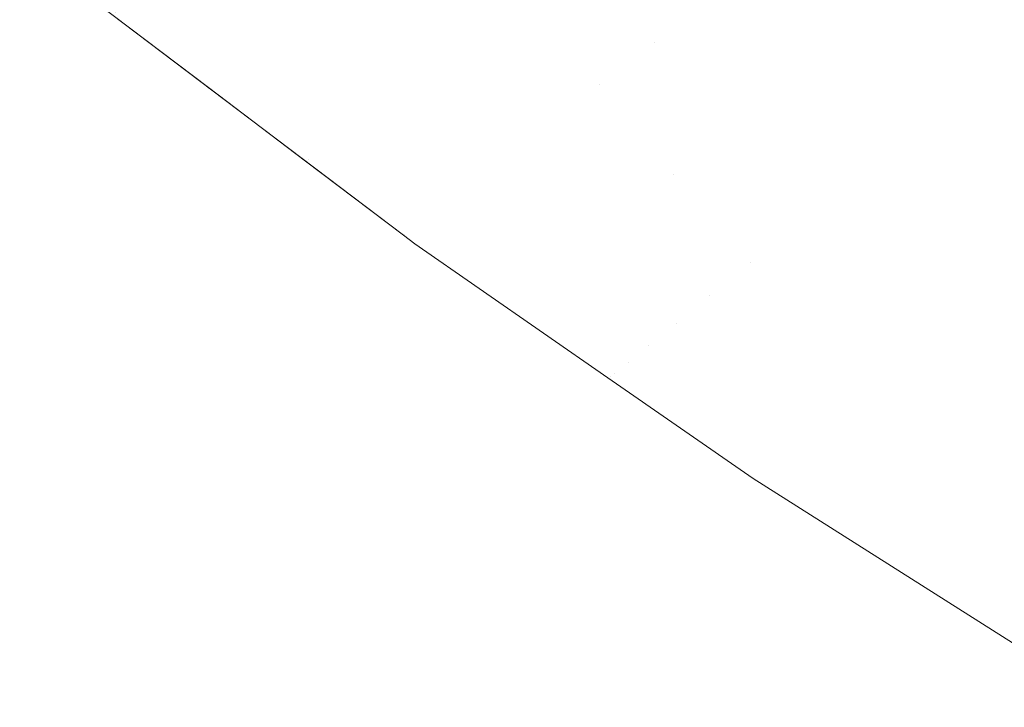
# Model space of a CAD drawing. Header units: centimetres. Extents: x -35.1 to 36.2, y 3.4 to 5.2.
# Tile 2 of 256: x -35.051 to -35.03832, y 3.42247 to 3.43132. Entities that reach past the tile are written whole.
import ezdxf

# ---------------------------------------------------------------- set-up
doc = ezdxf.new("R2010")
doc.units = ezdxf.units.CM
doc.header["$LTSCALE"] = 2.54
doc.layers.add('Lucido design-1', color=7, linetype='Continuous')

# ---------------------------------------------------------------- blocks, each defined once
blk = doc.blocks.new('Gruppo-4-1')
at = {"color": 7, "linetype": 'Continuous', "lineweight": 9}
for points, invisible_edges in [([(-35.043665, 3.432226, -1872.287934), (-35.04244, 3.431324, -1872.287934), (-35.041612, 3.43196, -1872.285009), (-35.044015, 3.433756, -1872.285009)], 15), ([(-35.047178, 3.431453, -1872.932576), (-35.04742, 3.431276, -1872.931044), (-35.049819, 3.433167, -1872.931044), (-35.049571, 3.433338, -1872.932576)], 15), ([(-35.038236, 3.430909, -1872.282125), (-35.03728, 3.431683, -1872.279288), (-35.039722, 3.433412, -1872.279288), (-35.040705, 3.432657, -1872.282125)], 15), ([(-35.038236, 3.430909, -1872.948903), (-35.040705, 3.432657, -1872.948903), (-35.039722, 3.433412, -1872.95174), (-35.03728, 3.431683, -1872.95174)], 15), ([(-35.050045, 3.433011, -1872.929507), (-35.049819, 3.433167, -1872.931044), (-35.04742, 3.431276, -1872.931044), (-35.04764, 3.431116, -1872.929507)], 15), ([(-35.045261, 3.432849, -1872.941616), (-35.044866, 3.433136, -1872.943094), (-35.04244, 3.431324, -1872.943094), (-35.042824, 3.431028, -1872.941616)], 15), ([(-35.04764, 3.431116, -1872.929507), (-35.047837, 3.430973, -1872.927965), (-35.050247, 3.432871, -1872.927965), (-35.050045, 3.433011, -1872.929507)], 15), ([(-35.050425, 3.432748, -1872.926419), (-35.050247, 3.432871, -1872.927965), (-35.047837, 3.430973, -1872.927965), (-35.048011, 3.430846, -1872.926419)], 15), ([(-35.042824, 3.431028, -1872.941616), (-35.043188, 3.430749, -1872.940129), (-35.045634, 3.432577, -1872.940129), (-35.045261, 3.432849, -1872.941616)], 15), ([(-35.048011, 3.430846, -1872.926419), (-35.048162, 3.430736, -1872.924868), (-35.05058, 3.432641, -1872.924868), (-35.050425, 3.432748, -1872.926419)], 15), ([(-35.050712, 3.43255, -1872.923315), (-35.05058, 3.432641, -1872.924868), (-35.048162, 3.430736, -1872.924868), (-35.04829, 3.430642, -1872.923315)], 15), ([(-35.048631, 3.432218, -1872.299984), (-35.04742, 3.431276, -1872.299984), (-35.046913, 3.431646, -1872.296927), (-35.048118, 3.432582, -1872.296927)], 15), ([(-35.044423, 3.431659, -1872.290899), (-35.045634, 3.432577, -1872.290899), (-35.046317, 3.432079, -1872.293898), (-35.045097, 3.431155, -1872.293898)], 15), ([(-35.045986, 3.43232, -1872.938634), (-35.045634, 3.432577, -1872.940129), (-35.043188, 3.430749, -1872.940129), (-35.043531, 3.430486, -1872.938634)], 15), ([(-35.040705, 3.432657, -1872.282125), (-35.041612, 3.43196, -1872.285009), (-35.039117, 3.430194, -1872.285009), (-35.038236, 3.430909, -1872.282125)], 15), ([(-35.039117, 3.430194, -1872.946019), (-35.041612, 3.43196, -1872.946019), (-35.040705, 3.432657, -1872.948903), (-35.038236, 3.430909, -1872.948903)], 15), ([(-35.050903, 3.432418, -1872.920199), (-35.05082, 3.432476, -1872.921758), (-35.048395, 3.430566, -1872.921758), (-35.048477, 3.430506, -1872.920199)], 15), ([(-35.04829, 3.430642, -1872.923315), (-35.048395, 3.430566, -1872.921758), (-35.05082, 3.432476, -1872.921758), (-35.050712, 3.43255, -1872.923315)], 15), ([(-35.050999, 3.432351, -1872.917076), (-35.050963, 3.432376, -1872.918638), (-35.048536, 3.430464, -1872.918638), (-35.048571, 3.430438, -1872.917076)], 15), ([(-35.048571, 3.430438, -1872.917076), (-35.049987, 3.431524, -1872.915514), (-35.050999, 3.432351, -1872.917076)], 11), ([(-35.048477, 3.430506, -1872.920199), (-35.048536, 3.430464, -1872.918638), (-35.050963, 3.432376, -1872.918638), (-35.050903, 3.432418, -1872.920199)], 15), ([(-35.043531, 3.430486, -1872.938634), (-35.043853, 3.430238, -1872.93713), (-35.046317, 3.432079, -1872.93713), (-35.045986, 3.43232, -1872.938634)], 15), ([(-35.049054, 3.431919, -1872.303063), (-35.047837, 3.430973, -1872.303063), (-35.04742, 3.431276, -1872.299984), (-35.048631, 3.432218, -1872.299984)], 15), ([(-35.044423, 3.431659, -1872.290899), (-35.043188, 3.430749, -1872.290899), (-35.04244, 3.431324, -1872.287934), (-35.043665, 3.432226, -1872.287934)], 15), ([(-35.045097, 3.431155, -1872.293898), (-35.046317, 3.432079, -1872.293898), (-35.046913, 3.431646, -1872.296927), (-35.045685, 3.430716, -1872.296927)], 15), ([(-35.046626, 3.431855, -1872.935619), (-35.046317, 3.432079, -1872.93713), (-35.043853, 3.430238, -1872.93713), (-35.044153, 3.430007, -1872.935619)], 15), ([(-35.049383, 3.431685, -1872.30616), (-35.048162, 3.430736, -1872.30616), (-35.047837, 3.430973, -1872.303063), (-35.049054, 3.431919, -1872.303063)], 15), ([(-35.039923, 3.429541, -1872.287934), (-35.039117, 3.430194, -1872.285009), (-35.041612, 3.43196, -1872.285009), (-35.04244, 3.431324, -1872.287934)], 15), ([(-35.039923, 3.429541, -1872.943094), (-35.04244, 3.431324, -1872.943094), (-35.041612, 3.43196, -1872.946019), (-35.039117, 3.430194, -1872.946019)], 15), ([(-35.044153, 3.430007, -1872.935619), (-35.044433, 3.429793, -1872.934101), (-35.046913, 3.431646, -1872.934101), (-35.046626, 3.431855, -1872.935619)], 15), ([(-35.049619, 3.431517, -1872.30927), (-35.048395, 3.430566, -1872.30927), (-35.048162, 3.430736, -1872.30616), (-35.049383, 3.431685, -1872.30616)], 15), ([(-35.045685, 3.430716, -1872.296927), (-35.046913, 3.431646, -1872.296927), (-35.04742, 3.431276, -1872.299984), (-35.046185, 3.430341, -1872.299984)], 15), ([(-35.047178, 3.431453, -1872.932576), (-35.046913, 3.431646, -1872.934101), (-35.044433, 3.429793, -1872.934101), (-35.044691, 3.429595, -1872.932576)], 15), ([(-35.045097, 3.431155, -1872.293898), (-35.043853, 3.430238, -1872.293898), (-35.043188, 3.430749, -1872.290899), (-35.044423, 3.431659, -1872.290899)], 15), ([(-35.049761, 3.431417, -1872.31239), (-35.049987, 3.431524, -1872.315514), (-35.048568, 3.430449, -1872.315514)], 9), ([(-35.047318, 3.429502, -1872.315514), (-35.048568, 3.430449, -1872.315514), (-35.049987, 3.431524, -1872.915514), (-35.046056, 3.428547, -1872.915514)], 10), ([(-35.048568, 3.430449, -1872.315514), (-35.049987, 3.431524, -1872.315514), (-35.049987, 3.431524, -1872.915514)], 10), ([(-35.046056, 3.428547, -1872.915514), (-35.049987, 3.431524, -1872.915514), (-35.048571, 3.430438, -1872.917076)], 10), ([(-35.049761, 3.431417, -1872.31239), (-35.048536, 3.430464, -1872.31239), (-35.048395, 3.430566, -1872.30927), (-35.049619, 3.431517, -1872.30927)], 15), ([(-35.048568, 3.430449, -1872.315514), (-35.048536, 3.430464, -1872.31239), (-35.049761, 3.431417, -1872.31239)], 11), ([(-35.044691, 3.429595, -1872.932576), (-35.044927, 3.429413, -1872.931044), (-35.04742, 3.431276, -1872.931044), (-35.047178, 3.431453, -1872.932576)], 15), ([(-35.04244, 3.431324, -1872.287934), (-35.043188, 3.430749, -1872.290899), (-35.040649, 3.428952, -1872.290899), (-35.039923, 3.429541, -1872.287934)], 15), ([(-35.042824, 3.431028, -1872.941616), (-35.04244, 3.431324, -1872.943094), (-35.039923, 3.429541, -1872.943094), (-35.040649, 3.428952, -1872.940129)], 15), ([(-35.046185, 3.430341, -1872.299984), (-35.04742, 3.431276, -1872.299984), (-35.047837, 3.430973, -1872.303063), (-35.046596, 3.430034, -1872.303063)], 15), ([(-35.04764, 3.431116, -1872.929507), (-35.04742, 3.431276, -1872.931044), (-35.044927, 3.429413, -1872.931044), (-35.045141, 3.429249, -1872.929507)], 15), ([(-35.045141, 3.429249, -1872.929507), (-35.045332, 3.429102, -1872.927965), (-35.047837, 3.430973, -1872.927965), (-35.04764, 3.431116, -1872.929507)], 15), ([(-35.045685, 3.430716, -1872.296927), (-35.044433, 3.429793, -1872.296927), (-35.043853, 3.430238, -1872.293898), (-35.045097, 3.431155, -1872.293898)], 15), ([(-35.046596, 3.430034, -1872.303063), (-35.047837, 3.430973, -1872.303063), (-35.048162, 3.430736, -1872.30616), (-35.046918, 3.429793, -1872.30616)], 15), ([(-35.048011, 3.430846, -1872.926419), (-35.047837, 3.430973, -1872.927965), (-35.045332, 3.429102, -1872.927965), (-35.045502, 3.428971, -1872.926419)], 15), ([(-35.040649, 3.428952, -1872.940129), (-35.043188, 3.430749, -1872.940129), (-35.042824, 3.431028, -1872.941616)], 11), ([(-35.038236, 3.430909, -1872.282125), (-35.039117, 3.430194, -1872.285009), (-35.036533, 3.428461, -1872.285009), (-35.035678, 3.429193, -1872.282125)], 15), ([(-35.038236, 3.430909, -1872.948903), (-35.035678, 3.429193, -1872.948903), (-35.036533, 3.428461, -1872.946019), (-35.039117, 3.430194, -1872.946019)], 15), ([(-35.045502, 3.428971, -1872.926419), (-35.045649, 3.428858, -1872.924868), (-35.048162, 3.430736, -1872.924868), (-35.048011, 3.430846, -1872.926419)], 15), ([(-35.046918, 3.429793, -1872.30616), (-35.048162, 3.430736, -1872.30616), (-35.048395, 3.430566, -1872.30927), (-35.047148, 3.429621, -1872.30927)], 15), ([(-35.04829, 3.430642, -1872.923315), (-35.048162, 3.430736, -1872.924868), (-35.045649, 3.428858, -1872.924868), (-35.045774, 3.428762, -1872.923315)], 15), ([(-35.046185, 3.430341, -1872.299984), (-35.044927, 3.429413, -1872.299984), (-35.044433, 3.429793, -1872.296927), (-35.045685, 3.430716, -1872.296927)], 15), ([(-35.043188, 3.430749, -1872.290899), (-35.043853, 3.430238, -1872.293898), (-35.042586, 3.429329, -1872.293898)], 11), ([(-35.043531, 3.430486, -1872.938634), (-35.043188, 3.430749, -1872.940129), (-35.040649, 3.428952, -1872.940129), (-35.041296, 3.428428, -1872.93713)], 15), ([(-35.042586, 3.429329, -1872.293898), (-35.041296, 3.428428, -1872.293898), (-35.040649, 3.428952, -1872.290899), (-35.043188, 3.430749, -1872.290899)], 15), ([(-35.047148, 3.429621, -1872.30927), (-35.048395, 3.430566, -1872.30927), (-35.048536, 3.430464, -1872.31239), (-35.047286, 3.429518, -1872.31239)], 15), ([(-35.048477, 3.430506, -1872.920199), (-35.048395, 3.430566, -1872.921758), (-35.045876, 3.428684, -1872.921758), (-35.045956, 3.428623, -1872.920199)], 15), ([(-35.045774, 3.428762, -1872.923315), (-35.045876, 3.428684, -1872.921758), (-35.048395, 3.430566, -1872.921758), (-35.04829, 3.430642, -1872.923315)], 15), ([(-35.048571, 3.430438, -1872.917076), (-35.048536, 3.430464, -1872.918638), (-35.046013, 3.428579, -1872.918638), (-35.046047, 3.428553, -1872.917076)], 15), ([(-35.048571, 3.430438, -1872.917076), (-35.046047, 3.428553, -1872.917076), (-35.046056, 3.428547, -1872.915514)], 11), ([(-35.047286, 3.429518, -1872.31239), (-35.048536, 3.430464, -1872.31239), (-35.048568, 3.430449, -1872.315514), (-35.047318, 3.429502, -1872.315514)], 11), ([(-35.045956, 3.428623, -1872.920199), (-35.046013, 3.428579, -1872.918638), (-35.048536, 3.430464, -1872.918638), (-35.048477, 3.430506, -1872.920199)], 15), ([(-35.041296, 3.428428, -1872.93713), (-35.043853, 3.430238, -1872.93713), (-35.043531, 3.430486, -1872.938634)], 11), ([(-35.046596, 3.430034, -1872.303063), (-35.045332, 3.429102, -1872.303063), (-35.044927, 3.429413, -1872.299984), (-35.046185, 3.430341, -1872.299984)], 15), ([(-35.042586, 3.429329, -1872.293898), (-35.043853, 3.430238, -1872.293898), (-35.044433, 3.429793, -1872.296927), (-35.043158, 3.428878, -1872.296927)], 15), ([(-35.044153, 3.430007, -1872.935619), (-35.043853, 3.430238, -1872.93713), (-35.041296, 3.428428, -1872.93713), (-35.041588, 3.428191, -1872.935619)], 15), ([(-35.037314, 3.427792, -1872.287934), (-35.036533, 3.428461, -1872.285009), (-35.039117, 3.430194, -1872.285009), (-35.039923, 3.429541, -1872.287934)], 15), ([(-35.039117, 3.430194, -1872.946019), (-35.036533, 3.428461, -1872.946019), (-35.037314, 3.427792, -1872.943094), (-35.039923, 3.429541, -1872.943094)], 15), ([(-35.046918, 3.429793, -1872.30616), (-35.045649, 3.428858, -1872.30616), (-35.045332, 3.429102, -1872.303063), (-35.046596, 3.430034, -1872.303063)], 15), ([(-35.041588, 3.428191, -1872.935619), (-35.041859, 3.427971, -1872.934101), (-35.044433, 3.429793, -1872.934101), (-35.044153, 3.430007, -1872.935619)], 15), ([(-35.047148, 3.429621, -1872.30927), (-35.045876, 3.428684, -1872.30927), (-35.045649, 3.428858, -1872.30616), (-35.046918, 3.429793, -1872.30616)], 15), ([(-35.043158, 3.428878, -1872.296927), (-35.044433, 3.429793, -1872.296927), (-35.044927, 3.429413, -1872.299984), (-35.043645, 3.428493, -1872.299984)], 15), ([(-35.044691, 3.429595, -1872.932576), (-35.044433, 3.429793, -1872.934101), (-35.041859, 3.427971, -1872.934101), (-35.04211, 3.427767, -1872.932576)], 15), ([(-35.047286, 3.429518, -1872.31239), (-35.047318, 3.429502, -1872.315514), (-35.046056, 3.428547, -1872.315514)], 9), ([(-35.047286, 3.429518, -1872.31239), (-35.046013, 3.428579, -1872.31239), (-35.045876, 3.428684, -1872.30927), (-35.047148, 3.429621, -1872.30927)], 15), ([(-35.046056, 3.428547, -1872.315514), (-35.046013, 3.428579, -1872.31239), (-35.047286, 3.429518, -1872.31239)], 11), ([(-35.04211, 3.427767, -1872.932576), (-35.042339, 3.427581, -1872.931044), (-35.044927, 3.429413, -1872.931044), (-35.044691, 3.429595, -1872.932576)], 15), ([(-35.039923, 3.429541, -1872.287934), (-35.040649, 3.428952, -1872.290899), (-35.038019, 3.427188, -1872.290899), (-35.037314, 3.427792, -1872.287934)], 15), ([(-35.039923, 3.429541, -1872.943094), (-35.037314, 3.427792, -1872.943094), (-35.038019, 3.427188, -1872.940129), (-35.040649, 3.428952, -1872.940129)], 15), ([(-35.046056, 3.428547, -1872.915514), (-35.046056, 3.428547, -1872.315514), (-35.047318, 3.429502, -1872.315514)], 9), ([(-35.043645, 3.428493, -1872.299984), (-35.044927, 3.429413, -1872.299984), (-35.045332, 3.429102, -1872.303063), (-35.044045, 3.428178, -1872.303063)], 15), ([(-35.045141, 3.429249, -1872.929507), (-35.044927, 3.429413, -1872.931044), (-35.042339, 3.427581, -1872.931044), (-35.042547, 3.427413, -1872.929507)], 15), ([(-35.043158, 3.428878, -1872.296927), (-35.041859, 3.427971, -1872.296927), (-35.041296, 3.428428, -1872.293898), (-35.042586, 3.429329, -1872.293898)], 15), ([(-35.042547, 3.427413, -1872.929507), (-35.042734, 3.427262, -1872.927965), (-35.045332, 3.429102, -1872.927965), (-35.045141, 3.429249, -1872.929507)], 15), ([(-35.044045, 3.428178, -1872.303063), (-35.045332, 3.429102, -1872.303063), (-35.045649, 3.428858, -1872.30616), (-35.044357, 3.427931, -1872.30616)], 15), ([(-35.045502, 3.428971, -1872.926419), (-35.045332, 3.429102, -1872.927965), (-35.042734, 3.427262, -1872.927965), (-35.042899, 3.427128, -1872.926419)], 15), ([(-35.042899, 3.427128, -1872.926419), (-35.043042, 3.427012, -1872.924868), (-35.045649, 3.428858, -1872.924868), (-35.045502, 3.428971, -1872.926419)], 15), ([(-35.043645, 3.428493, -1872.299984), (-35.042339, 3.427581, -1872.299984), (-35.041859, 3.427971, -1872.296927), (-35.043158, 3.428878, -1872.296927)], 15), ([(-35.038646, 3.426651, -1872.293898), (-35.038019, 3.427188, -1872.290899), (-35.040649, 3.428952, -1872.290899), (-35.041296, 3.428428, -1872.293898)], 15), ([(-35.040649, 3.428952, -1872.940129), (-35.038019, 3.427188, -1872.940129), (-35.038646, 3.426651, -1872.93713), (-35.041296, 3.428428, -1872.93713)], 15), ([(-35.044357, 3.427931, -1872.30616), (-35.045649, 3.428858, -1872.30616), (-35.045876, 3.428684, -1872.30927), (-35.044581, 3.427754, -1872.30927)], 15), ([(-35.043163, 3.426913, -1872.923315), (-35.043262, 3.426833, -1872.921758), (-35.045876, 3.428684, -1872.921758), (-35.045774, 3.428762, -1872.923315)], 15), ([(-35.045774, 3.428762, -1872.923315), (-35.045649, 3.428858, -1872.924868), (-35.043042, 3.427012, -1872.924868), (-35.043163, 3.426913, -1872.923315)], 15), ([(-35.044581, 3.427754, -1872.30927), (-35.045876, 3.428684, -1872.30927), (-35.046013, 3.428579, -1872.31239), (-35.044716, 3.427648, -1872.31239)], 15), ([(-35.04334, 3.42677, -1872.920199), (-35.043395, 3.426725, -1872.918638), (-35.046013, 3.428579, -1872.918638), (-35.045956, 3.428623, -1872.920199)], 15), ([(-35.045956, 3.428623, -1872.920199), (-35.045876, 3.428684, -1872.921758), (-35.043262, 3.426833, -1872.921758), (-35.04334, 3.42677, -1872.920199)], 15), ([(-35.044716, 3.427648, -1872.31239), (-35.046013, 3.428579, -1872.31239), (-35.046056, 3.428547, -1872.315514), (-35.045913, 3.428438, -1872.315514)], 11), ([(-35.045913, 3.428438, -1872.915514), (-35.046056, 3.428547, -1872.915514), (-35.046047, 3.428553, -1872.917076)], 10), ([(-35.046056, 3.428547, -1872.915514), (-35.045913, 3.428438, -1872.915514), (-35.045913, 3.428438, -1872.315514), (-35.046056, 3.428547, -1872.315514)], 10), ([(-35.046047, 3.428553, -1872.917076), (-35.046013, 3.428579, -1872.918638), (-35.045913, 3.428438, -1872.915514)], 11), ([(-35.045913, 3.428438, -1872.915514), (-35.046013, 3.428579, -1872.918638), (-35.043395, 3.426725, -1872.918638)], 11), ([(-35.045913, 3.428438, -1872.315514), (-35.043424, 3.426712, -1872.315514), (-35.043395, 3.426725, -1872.31239), (-35.044716, 3.427648, -1872.31239)], 14), ([(-35.043424, 3.426712, -1872.315514), (-35.045913, 3.428438, -1872.315514), (-35.045913, 3.428438, -1872.915514), (-35.043424, 3.426712, -1872.915514)], 10), ([(-35.043395, 3.426725, -1872.918638), (-35.043424, 3.426712, -1872.915514), (-35.045913, 3.428438, -1872.915514)], 9), ([(-35.044045, 3.428178, -1872.303063), (-35.042734, 3.427262, -1872.303063), (-35.042339, 3.427581, -1872.299984), (-35.043645, 3.428493, -1872.299984)], 15), ([(-35.041296, 3.428428, -1872.293898), (-35.041859, 3.427971, -1872.296927), (-35.039193, 3.426182, -1872.296927), (-35.038646, 3.426651, -1872.293898)], 15), ([(-35.041588, 3.428191, -1872.935619), (-35.041296, 3.428428, -1872.93713), (-35.038646, 3.426651, -1872.93713), (-35.039193, 3.426182, -1872.934101)], 15), ([(-35.044357, 3.427931, -1872.30616), (-35.043042, 3.427012, -1872.30616), (-35.042734, 3.427262, -1872.303063), (-35.044045, 3.428178, -1872.303063)], 15), ([(-35.039193, 3.426182, -1872.934101), (-35.041859, 3.427971, -1872.934101), (-35.041588, 3.428191, -1872.935619)], 11), ([(-35.044581, 3.427754, -1872.30927), (-35.043262, 3.426833, -1872.30927), (-35.043042, 3.427012, -1872.30616), (-35.044357, 3.427931, -1872.30616)], 15), ([(-35.039658, 3.425784, -1872.299984), (-35.039193, 3.426182, -1872.296927), (-35.041859, 3.427971, -1872.296927), (-35.042339, 3.427581, -1872.299984)], 15), ([(-35.04211, 3.427767, -1872.932576), (-35.041859, 3.427971, -1872.934101), (-35.039193, 3.426182, -1872.934101), (-35.039658, 3.425784, -1872.931044)], 15), ([(-35.044716, 3.427648, -1872.31239), (-35.043395, 3.426725, -1872.31239), (-35.043262, 3.426833, -1872.30927), (-35.044581, 3.427754, -1872.30927)], 15), ([(-35.039658, 3.425784, -1872.931044), (-35.042339, 3.427581, -1872.931044), (-35.04211, 3.427767, -1872.932576)], 11), ([(-35.042339, 3.427581, -1872.299984), (-35.042734, 3.427262, -1872.303063), (-35.040041, 3.425456, -1872.303063), (-35.039658, 3.425784, -1872.299984)], 15), ([(-35.042547, 3.427413, -1872.929507), (-35.042339, 3.427581, -1872.931044), (-35.039658, 3.425784, -1872.931044), (-35.040041, 3.425456, -1872.927965)], 15), ([(-35.040041, 3.425456, -1872.927965), (-35.042734, 3.427262, -1872.927965), (-35.042547, 3.427413, -1872.929507)], 11), ([(-35.04034, 3.4252, -1872.30616), (-35.040041, 3.425456, -1872.303063), (-35.042734, 3.427262, -1872.303063), (-35.043042, 3.427012, -1872.30616)], 15), ([(-35.042899, 3.427128, -1872.926419), (-35.042734, 3.427262, -1872.927965), (-35.040041, 3.425456, -1872.927965), (-35.04034, 3.4252, -1872.924868)], 15), ([(-35.04034, 3.4252, -1872.924868), (-35.043042, 3.427012, -1872.924868), (-35.042899, 3.427128, -1872.926419)], 11), ([(-35.035904, 3.424911, -1872.293898), (-35.035297, 3.425461, -1872.290899), (-35.038019, 3.427188, -1872.290899), (-35.038646, 3.426651, -1872.293898)], 15), ([(-35.035904, 3.424911, -1872.93713), (-35.038646, 3.426651, -1872.93713), (-35.038019, 3.427188, -1872.940129), (-35.035297, 3.425461, -1872.940129)], 15), ([(-35.043042, 3.427012, -1872.30616), (-35.043262, 3.426833, -1872.30927), (-35.040554, 3.425017, -1872.30927), (-35.04034, 3.4252, -1872.30616)], 15), ([(-35.043163, 3.426913, -1872.923315), (-35.043042, 3.427012, -1872.924868), (-35.04034, 3.4252, -1872.924868), (-35.040554, 3.425017, -1872.921758)], 15), ([(-35.040554, 3.425017, -1872.921758), (-35.043262, 3.426833, -1872.921758), (-35.043163, 3.426913, -1872.923315)], 11), ([(-35.043395, 3.426725, -1872.31239), (-35.043424, 3.426712, -1872.315514), (-35.041554, 3.425415, -1872.315514)], 9), ([(-35.041554, 3.425415, -1872.915514), (-35.043424, 3.426712, -1872.915514), (-35.043395, 3.426725, -1872.918638)], 10), ([(-35.040682, 3.424906, -1872.31239), (-35.040554, 3.425017, -1872.30927), (-35.043262, 3.426833, -1872.30927), (-35.043395, 3.426725, -1872.31239)], 15), ([(-35.040682, 3.424906, -1872.918638), (-35.043395, 3.426725, -1872.918638), (-35.04334, 3.42677, -1872.920199)], 11), ([(-35.041554, 3.425415, -1872.315514), (-35.040682, 3.424906, -1872.31239), (-35.043395, 3.426725, -1872.31239)], 11), ([(-35.043395, 3.426725, -1872.918638), (-35.040682, 3.424906, -1872.918638), (-35.041554, 3.425415, -1872.915514)], 11), ([(-35.04334, 3.42677, -1872.920199), (-35.043262, 3.426833, -1872.921758), (-35.040554, 3.425017, -1872.921758), (-35.040682, 3.424906, -1872.918638)], 15), ([(-35.043424, 3.426712, -1872.915514), (-35.041554, 3.425415, -1872.915514), (-35.041554, 3.425415, -1872.315514), (-35.043424, 3.426712, -1872.315514)], 10), ([(-35.038646, 3.426651, -1872.293898), (-35.039193, 3.426182, -1872.296927), (-35.036433, 3.424432, -1872.296927), (-35.035904, 3.424911, -1872.293898)], 15), ([(-35.036433, 3.424432, -1872.934101), (-35.039193, 3.426182, -1872.934101), (-35.038646, 3.426651, -1872.93713), (-35.035904, 3.424911, -1872.93713)], 15), ([(-35.036884, 3.424023, -1872.299984), (-35.036433, 3.424432, -1872.296927), (-35.039193, 3.426182, -1872.296927), (-35.039658, 3.425784, -1872.299984)], 15), ([(-35.036884, 3.424023, -1872.931044), (-35.039658, 3.425784, -1872.931044), (-35.039193, 3.426182, -1872.934101), (-35.036433, 3.424432, -1872.934101)], 15), ([(-35.039658, 3.425784, -1872.299984), (-35.040041, 3.425456, -1872.303063), (-35.037254, 3.423688, -1872.303063), (-35.036884, 3.424023, -1872.299984)], 15), ([(-35.037254, 3.423688, -1872.927965), (-35.040041, 3.425456, -1872.927965), (-35.039658, 3.425784, -1872.931044), (-35.036884, 3.424023, -1872.931044)], 15), ([(-35.037544, 3.423426, -1872.30616), (-35.037254, 3.423688, -1872.303063), (-35.040041, 3.425456, -1872.303063), (-35.04034, 3.4252, -1872.30616)], 15), ([(-35.037544, 3.423426, -1872.924868), (-35.04034, 3.4252, -1872.924868), (-35.040041, 3.425456, -1872.927965), (-35.037254, 3.423688, -1872.927965)], 15), ([(-35.040682, 3.424906, -1872.31239), (-35.041554, 3.425415, -1872.315514), (-35.037907, 3.423104, -1872.315514), (-35.037875, 3.423125, -1872.31239)], 13), ([(-35.041554, 3.425415, -1872.915514), (-35.036904, 3.422469, -1872.915514), (-35.036904, 3.422469, -1872.315514), (-35.037907, 3.423104, -1872.315514)], 10), ([(-35.037907, 3.423104, -1872.315514), (-35.041554, 3.425415, -1872.315514), (-35.041554, 3.425415, -1872.915514)], 10), ([(-35.036904, 3.422469, -1872.915514), (-35.041554, 3.425415, -1872.915514), (-35.040682, 3.424906, -1872.918638), (-35.037875, 3.423125, -1872.918638)], 14), ([(-35.04034, 3.4252, -1872.30616), (-35.040554, 3.425017, -1872.30927), (-35.037751, 3.423238, -1872.30927), (-35.037544, 3.423426, -1872.30616)], 15), ([(-35.037751, 3.423238, -1872.921758), (-35.040554, 3.425017, -1872.921758), (-35.04034, 3.4252, -1872.924868), (-35.037544, 3.423426, -1872.924868)], 15), ([(-35.037875, 3.423125, -1872.31239), (-35.037751, 3.423238, -1872.30927), (-35.040554, 3.425017, -1872.30927), (-35.040682, 3.424906, -1872.31239)], 15), ([(-35.037875, 3.423125, -1872.918638), (-35.040682, 3.424906, -1872.918638), (-35.040554, 3.425017, -1872.921758), (-35.037751, 3.423238, -1872.921758)], 15)]:
    blk.add_3dface(points, dxfattribs=dict(at, invisible_edges=invisible_edges))

msp = doc.modelspace()

# ---------------------------------------------------------------- block references
at = {"layer": 'Lucido design-1', "color": 7}
msp.add_blockref('Gruppo-4-1', (0, 0), dxfattribs=at)

doc.saveas('drawing.dxf')
